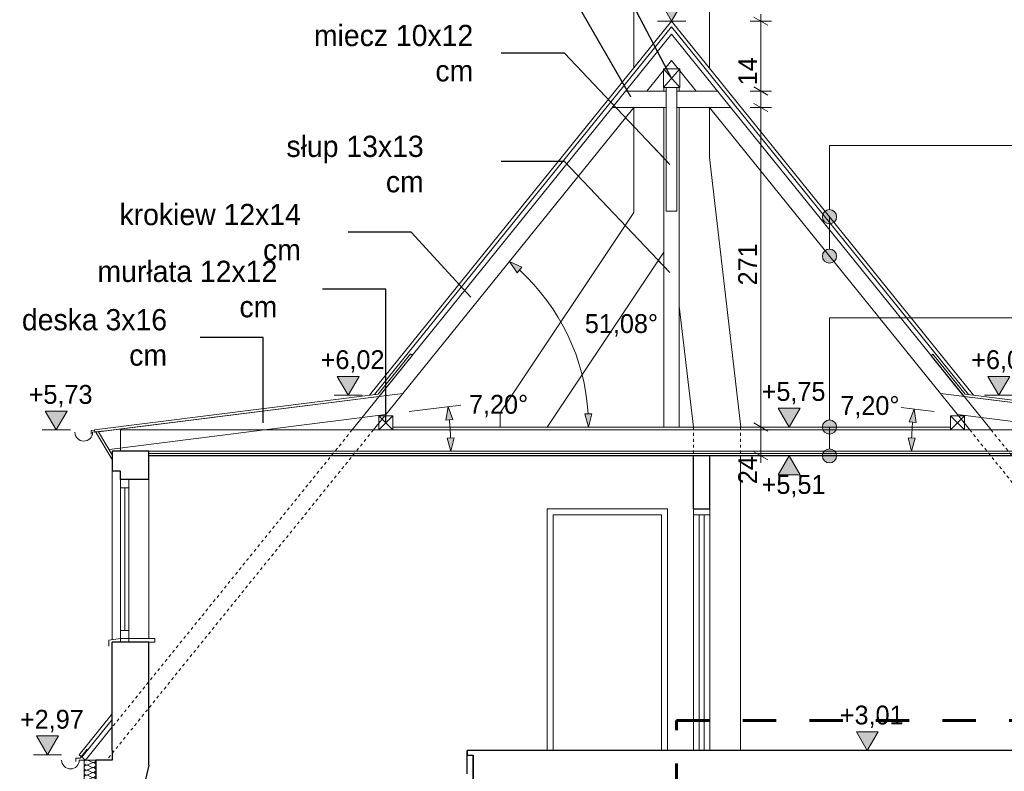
# Model space of a CAD drawing. Extents: x -623047 to -259286, y -27077 to 153279.
# Tile 12 of 190: x -565745 to -557392, y -9495 to -3119. Entities that reach past the tile are written whole.
import ezdxf

# ---------------------------------------------------------------- set-up
doc = ezdxf.new("R2010")
doc.units = 0
doc.header["$MEASUREMENT"] = 0
doc.linetypes.add('Dashed', pattern=[564.444447, 282.222223, -282.222223])
doc.linetypes.add('Hidden Line', pattern=[50, 25, -25])
for name, color, linetype, lineweight in [('0_Nr_Pióra__21', 7, 'Continuous', 9), ('0_Nr_Pióra__5', 7, 'Continuous', 13), ('INWENT DACH_Nr_Pióra__21', 7, 'Continuous', 9), ('INWENT KONST. DREWNIANA_Nr_Pióra__1', 7, 'Continuous', 25), ('INWENT KONST. DREWNIANA_Nr_Pióra__21', 7, 'Continuous', 9), ('INWENT OPISY_Nr_Pióra__21', 7, 'Continuous', 9), ('INWENT RURY SPUSTOWE_Nr_Pióra__21', 7, 'Continuous', 9), ('INWENT WYMIARY_Nr_Pióra__21', 7, 'Continuous', 9), ('INWENT. OKNA_Nr_Pióra__5', 7, 'Continuous', 13), ('INWENT.ŚCIANY_Nr_Pióra__1', 7, 'Continuous', 25), ('INWENT.ŚCIANY_Nr_Pióra__20', 1, 'Continuous', 60), ('INWENT.ŚCIANY_Nr_Pióra__21', 7, 'Continuous', 9)]:
    doc.layers.add(name, color=color, linetype=linetype, lineweight=lineweight)
for name, color, linetype in [('Inwent Izolacje', 7, 'Continuous'), ('INWENT OPISY', 7, 'Continuous'), ('INWENT WYMIARY', 7, 'Continuous')]:
    doc.layers.add(name, color=color, linetype=linetype)
for name, color, linetype, lineweight, true_color in [('Inwent Izolacje_Nr_Pióra__2', 7, 'Continuous', 13, 0x7f7f7f), ('INWENT.ŚCIANY_Nr_Pióra__102', 7, 'Continuous', 9, 0xb4b4b4), ('INWENT.ŚCIANY_Nr_Pióra__3', 7, 'Continuous', 13, 0xff6600)]:
    doc.layers.add(name, color=color, linetype=linetype, lineweight=lineweight, true_color=true_color)
doc.styles.add('GENERATED_STYLE_2', font='txt')
doc.styles.add('GENERATED_STYLE_4', font='txt')
doc.dimstyles.new('GENERATED_STYLE__2', dxfattribs={"dimtxt": 160.000002, "dimasz": 91.2, "dimexe": 0.18, "dimexo": 0, "dimgap": 0.09, "dimtad": 1, "dimdec": 0, "dimlfac": 0.1, "dimzin": 0, "dimdsep": 46, "dimtxsty": 'GENERATED_STYLE_2', "dimblk": 'ARROWHEAD_2', "dimblk1": 'ARROWHEAD_2', "dimblk2": 'ARROWHEAD_2', "dimcen": 0.09, "dimclrd": 7, "dimclre": 7, "dimclrt": 7, "dimazin": 0, "dimtfac": 1, "dimtdec": 4, "dimtmove": 0, "dimatfit": 3, "dimfxl": 0, "dimtolj": 1, "dimtzin": 0, "dimarcsym": 0})
doc.dimstyles.new('GENERATED_STYLE__4', dxfattribs={"dimtxt": 160.000002, "dimasz": 91.2, "dimexe": 0.18, "dimexo": 0, "dimgap": 0.09, "dimtad": 1, "dimdec": 0, "dimlfac": 0.1, "dimzin": 0, "dimdsep": 46, "dimtxsty": 'GENERATED_STYLE_2', "dimblk": 'ARROWHEAD_2', "dimblk1": 'ARROWHEAD_2', "dimblk2": 'ARROWHEAD_2', "dimcen": 0.09, "dimclrd": 7, "dimclre": 7, "dimclrt": 7, "dimazin": 0, "dimtfac": 1, "dimtdec": 4, "dimtmove": 2, "dimatfit": 3, "dimfxl": 0, "dimtolj": 1, "dimtzin": 0, "dimarcsym": 0})
doc.dimstyles.new('GENERATED_STYLE__5', dxfattribs={"dimtxt": 160.000002, "dimasz": 110.144928, "dimexe": 0.18, "dimexo": 40, "dimgap": 0.09, "dimtad": 1, "dimtih": 1, "dimtoh": 1, "dimdec": 0, "dimzin": 0, "dimdsep": 46, "dimtxsty": 'GENERATED_STYLE_2', "dimblk": 'ARROWHEAD_5', "dimblk1": 'ARROWHEAD_5', "dimblk2": 'ARROWHEAD_5', "dimcen": 0.09, "dimclrd": 7, "dimclre": 7, "dimclrt": 7, "dimazin": 0, "dimtfac": 1, "dimtdec": 4, "dimtmove": 2, "dimatfit": 3, "dimfxl": 0, "dimtolj": 1, "dimtzin": 0, "dimarcsym": 0})
doc.dimstyles.new('GENERATED_STYLE__6', dxfattribs={"dimtxt": 160.000002, "dimasz": 110.144928, "dimexe": 0.18, "dimexo": 40, "dimgap": 0.09, "dimtad": 1, "dimtih": 1, "dimtoh": 1, "dimdec": 0, "dimzin": 0, "dimdsep": 46, "dimtxsty": 'GENERATED_STYLE_2', "dimblk": 'ARROWHEAD_5', "dimblk1": 'ARROWHEAD_5', "dimblk2": 'ARROWHEAD_5', "dimcen": 0.09, "dimclrd": 7, "dimclre": 7, "dimclrt": 7, "dimazin": 0, "dimtfac": 1, "dimtdec": 4, "dimtmove": 0, "dimatfit": 3, "dimfxl": 0, "dimtolj": 1, "dimtzin": 0, "dimarcsym": 0})
doc.dimstyles.new('GENERATED_STYLE__7', dxfattribs={"dimtxt": 0.18, "dimasz": 182.4, "dimexe": 0.18, "dimexo": 0.0625, "dimgap": 0.09, "dimtad": 0, "dimtih": 1, "dimtoh": 1, "dimdec": 4, "dimzin": 0, "dimdsep": 46, "dimcen": 0.09, "dimadec": 0, "dimazin": 0, "dimtfac": 1, "dimtdec": 4, "dimtmove": 0, "dimatfit": 3, "dimldrblk": 'ARROWHEAD_5', "dimfxl": 0, "dimtolj": 1, "dimtzin": 0, "dimarcsym": 0})

# ---------------------------------------------------------------- blocks, each defined once
blk = doc.blocks.new('Izolacja cieplna 14_99', base_point=(-565099.4, -9399.6))
at = {"layer": 'Inwent Izolacje_Nr_Pióra__2', "linetype": 'Continuous'}
for p, q in [((-565169.6, -9401.4), (-565129.2, -9419.1)), ((-565129.2, -9422.7), (-565169.6, -9440.5)), ((-565169.6, -9444), (-565129.2, -9461.8)), ((-565129.2, -9465.4), (-565169.6, -9483.1)), ((-565169.6, -9486.7), (-565129.2, -9504.4)), ((-565129.2, -9508), (-565169.6, -9525.7)), ((-565169.6, -9529.3), (-565129.2, -9547.1)), ((-565129.2, -9550.6), (-565169.6, -9568.4)), ((-565169.6, -9572), (-565129.2, -9589.7)), ((-565129.2, -9593.3), (-565169.6, -9611)), ((-565169.6, -9614.6), (-565129.2, -9632.3)), ((-565129.2, -9635.9), (-565169.6, -9653.7)), ((-565169.6, -9657.2), (-565129.2, -9675)), ((-565129.2, -9678.6), (-565169.6, -9696.3)), ((-565169.6, -9699.9), (-565129.2, -9717.6)), ((-565129.2, -9721.2), (-565169.6, -9738.9)), ((-565169.6, -9742.5), (-565129.2, -9760.3)), ((-565129.2, -9763.8), (-565169.6, -9781.6)), ((-565169.6, -9785.2), (-565129.2, -9802.9)), ((-565129.2, -9806.5), (-565169.6, -9824.2)), ((-565169.6, -9827.8), (-565129.2, -9845.5)), ((-565129.2, -9849.1), (-565169.6, -9866.9)), ((-565169.6, -9870.4), (-565129.2, -9888.2)), ((-565129.2, -9891.8), (-565169.6, -9909.5)), ((-565169.6, -9913.1), (-565129.2, -9930.8)), ((-565129.2, -9934.4), (-565169.6, -9952.1)), ((-565169.6, -9955.7), (-565129.2, -9973.4)), ((-565129.2, -9977), (-565169.6, -9994.8)), ((-565169.6, -9998.4), (-565129.2, -10016.1)), ((-565129.2, -10019.7), (-565169.6, -10037.4)), ((-565169.6, -10041), (-565129.2, -10058.7)), ((-565129.2, -10062.3), (-565169.6, -10080)), ((-565169.6, -10083.6), (-565129.2, -10101.4)), ((-565129.2, -10104.9), (-565169.6, -10122.7)), ((-565169.6, -10126.3), (-565129.2, -10144)), ((-565129.2, -10147.6), (-565169.6, -10165.3)), ((-565169.6, -10168.9), (-565129.2, -10186.6)), ((-565129.2, -10190.2), (-565169.6, -10208)), ((-565169.6, -10211.5), (-565129.2, -10229.3)), ((-565129.2, -10232.9), (-565169.6, -10250.6)), ((-565169.6, -10254.2), (-565129.2, -10271.9)), ((-565129.2, -10275.5), (-565169.6, -10293.2)), ((-565169.6, -10296.8), (-565129.2, -10314.6)), ((-565129.2, -10318.1), (-565169.6, -10335.9)), ((-565169.6, -10339.5), (-565129.2, -10357.2)), ((-565129.2, -10360.8), (-565169.6, -10378.5)), ((-565169.6, -10382.1), (-565129.2, -10399.8)), ((-565129.2, -10403.4), (-565169.6, -10421.2)), ((-565169.6, -10424.7), (-565129.2, -10442.5)), ((-565129.2, -10446.1), (-565169.6, -10463.8)), ((-565169.6, -10467.4), (-565129.2, -10485.1)), ((-565129.2, -10488.7), (-565169.6, -10506.4)), ((-565169.6, -10510), (-565129.2, -10527.8)), ((-565129.2, -10531.3), (-565169.6, -10549.1)), ((-565169.6, -10552.7), (-565129.2, -10570.4)), ((-565129.2, -10574), (-565169.6, -10591.7)), ((-565169.6, -10595.3), (-565129.2, -10613)), ((-565129.2, -10616.6), (-565169.6, -10634.4)), ((-565169.6, -10637.9), (-565129.2, -10655.7)), ((-565129.2, -10659.3), (-565169.6, -10677)), ((-565169.6, -10680.6), (-565129.2, -10698.3)), ((-565129.2, -10701.9), (-565169.6, -10719.6)), ((-565169.6, -10723.2), (-565129.2, -10740.9)), ((-565129.2, -10744.5), (-565169.6, -10762.3)), ((-565169.6, -10765.9), (-565129.2, -10783.6)), ((-565129.2, -10787.2), (-565169.6, -10804.9)), ((-565169.6, -10808.5), (-565129.2, -10826.2)), ((-565129.2, -10829.8), (-565169.6, -10847.5)), ((-565169.6, -10851.1), (-565129.2, -10868.9)), ((-565129.2, -10872.4), (-565169.6, -10890.2)), ((-565169.6, -10893.8), (-565129.2, -10911.5)), ((-565129.2, -10915.1), (-565169.6, -10932.8))]:
    blk.add_line(p, q, dxfattribs=at)
for centre, start_param, end_param in [((-565178.2, -9420.9), 2.728799, 6.695979), ((-565120.7, -9399.6), 5.870392, 7.853982), ((-565120.7, -9442.3), 5.870392, 9.837571), ((-565178.2, -9463.6), 2.728799, 6.695979), ((-565178.2, -9506.2), 2.728799, 6.695979), ((-565120.7, -9484.9), 5.870392, 9.837571), ((-565120.7, -9527.5), 5.870392, 9.837571), ((-565178.2, -9548.9), 2.728799, 6.695979), ((-565178.2, -9591.5), 2.728799, 6.695979), ((-565120.7, -9570.2), 5.870392, 9.837571), ((-565120.7, -9612.8), 5.870392, 9.837571), ((-565178.2, -9634.1), 2.728799, 6.695979), ((-565178.2, -9676.8), 2.728799, 6.695979), ((-565120.7, -9655.4), 5.870392, 9.837571), ((-565120.7, -9698.1), 5.870392, 9.837571), ((-565178.2, -9719.4), 2.728799, 6.695979), ((-565178.2, -9762), 2.728799, 6.695979), ((-565120.7, -9740.7), 5.870392, 9.837571), ((-565120.7, -9783.4), 5.870392, 9.837571), ((-565178.2, -9804.7), 2.728799, 6.695979), ((-565178.2, -9847.3), 2.728799, 6.695979), ((-565120.7, -9826), 5.870392, 9.837571), ((-565120.7, -9868.6), 5.870392, 9.837571), ((-565178.2, -9890), 2.728799, 6.695979), ((-565178.2, -9932.6), 2.728799, 6.695979), ((-565120.7, -9911.3), 5.870392, 9.837571), ((-565120.7, -9953.9), 5.870392, 9.837571), ((-565178.2, -9975.2), 2.728799, 6.695979), ((-565178.2, -10017.9), 2.728799, 6.695979), ((-565120.7, -9996.6), 5.870392, 9.837571), ((-565120.7, -10039.2), 5.870392, 9.837571), ((-565178.2, -10060.5), 2.728799, 6.695979), ((-565178.2, -10103.2), 2.728799, 6.695979), ((-565120.7, -10081.8), 5.870392, 9.837571), ((-565120.7, -10124.5), 5.870392, 9.837571), ((-565178.2, -10145.8), 2.728799, 6.695979), ((-565178.2, -10188.4), 2.728799, 6.695979), ((-565120.7, -10167.1), 5.870392, 9.837571), ((-565120.7, -10209.8), 5.870392, 9.837571), ((-565178.2, -10231.1), 2.728799, 6.695979), ((-565178.2, -10273.7), 2.728799, 6.695979), ((-565120.7, -10252.4), 5.870392, 9.837571), ((-565120.7, -10295), 5.870392, 9.837571), ((-565178.2, -10316.4), 2.728799, 6.695979), ((-565178.2, -10359), 2.728799, 6.695979), ((-565120.7, -10337.7), 5.870392, 9.837571), ((-565120.7, -10380.3), 5.870392, 9.837571), ((-565178.2, -10401.6), 2.728799, 6.695979), ((-565178.2, -10444.3), 2.728799, 6.695979), ((-565120.7, -10422.9), 5.870392, 9.837571), ((-565178.2, -10486.9), 2.728799, 6.695979), ((-565178.2, -10529.5), 2.728799, 6.695979), ((-565120.7, -10465.6), 5.870392, 9.837571), ((-565120.7, -10508.2), 5.870392, 9.837571), ((-565178.2, -10572.2), 2.728799, 6.695979), ((-565178.2, -10614.8), 2.728799, 6.695979), ((-565120.7, -10550.9), 5.870392, 9.837571), ((-565120.7, -10593.5), 5.870392, 9.837571), ((-565178.2, -10657.5), 2.728799, 6.695979), ((-565178.2, -10700.1), 2.728799, 6.695979), ((-565120.7, -10636.1), 5.870392, 9.837571), ((-565120.7, -10678.8), 5.870392, 9.837571), ((-565178.2, -10742.7), 2.728799, 6.695979), ((-565178.2, -10785.4), 2.728799, 6.695979), ((-565120.7, -10721.4), 5.870392, 9.837571), ((-565120.7, -10764.1), 5.870392, 9.837571), ((-565178.2, -10828), 2.728799, 6.695979), ((-565178.2, -10870.7), 2.728799, 6.695979), ((-565120.7, -10806.7), 5.870392, 9.837571), ((-565120.7, -10849.3), 5.870392, 9.837571), ((-565178.2, -10913.3), 2.728799, 6.695979), ((-565120.7, -10892), 5.870392, 9.837571), ((-565120.7, -10934.6), 1.570796, 3.554385)]:
    blk.add_ellipse(centre, major_axis=(0, -21.3), ratio=0.997578, start_param=start_param, end_param=end_param, dxfattribs=at)
blk = doc.blocks.new('Linia_85', base_point=(-558874.9, -4790.6))
at = {"layer": 'INWENT OPISY_Nr_Pióra__21', "linetype": 'Continuous'}
blk.add_hatch(color=256, dxfattribs=at).paths.add_polyline_path([(-558814.9, -5124.8), (-558819.5, -5101.9), (-558832.5, -5082.4), (-558852, -5069.4), (-558874.9, -5064.8), (-558897.9, -5069.4), (-558917.3, -5082.4), (-558930.3, -5101.9), (-558934.9, -5124.8), (-558930.3, -5147.8), (-558917.3, -5167.3), (-558897.9, -5180.3), (-558874.9, -5184.8), (-558852, -5180.3), (-558832.5, -5167.3), (-558819.5, -5147.8)], flags=0)
blk.add_line((-558874.9, -4790.6), (-558874.9, -5064.8), dxfattribs=at)
blk.add_circle((-558874.9, -5124.8), 60, dxfattribs=at)
blk = doc.blocks.new('Linia_86', base_point=(-558874.9, -4186.5))
at = {"layer": 'INWENT OPISY_Nr_Pióra__21', "linetype": 'Continuous'}
blk.add_hatch(color=256, dxfattribs=at).paths.add_polyline_path([(-558814.9, -4790.6), (-558819.5, -4767.6), (-558832.5, -4748.2), (-558852, -4735.1), (-558874.9, -4730.6), (-558897.9, -4735.1), (-558917.3, -4748.2), (-558930.3, -4767.6), (-558934.9, -4790.6), (-558930.3, -4813.5), (-558917.3, -4833), (-558897.9, -4846), (-558874.9, -4850.6), (-558852, -4846), (-558832.5, -4833), (-558819.5, -4813.5)], flags=0)
blk.add_line((-558874.9, -4186.5), (-558874.9, -4730.6), dxfattribs=at)
blk.add_circle((-558874.9, -4790.6), 60, dxfattribs=at)
blk = doc.blocks.new('Linia_87', base_point=(-558874.9, -6574.6))
at = {"layer": 'INWENT OPISY_Nr_Pióra__21', "linetype": 'Continuous'}
blk.add_hatch(color=256, dxfattribs=at).paths.add_polyline_path([(-558814.9, -6819.6), (-558819.5, -6796.7), (-558832.5, -6777.2), (-558852, -6764.2), (-558874.9, -6759.6), (-558897.9, -6764.2), (-558917.3, -6777.2), (-558930.3, -6796.7), (-558934.9, -6819.6), (-558930.3, -6842.6), (-558917.3, -6862), (-558897.9, -6875), (-558874.9, -6879.6), (-558852, -6875), (-558832.5, -6862), (-558819.5, -6842.6)], flags=0)
blk.add_line((-558874.9, -6574.6), (-558874.9, -6759.6), dxfattribs=at)
blk.add_circle((-558874.9, -6819.6), 60, dxfattribs=at)
blk = doc.blocks.new('Linia_88', base_point=(-558874.9, -5647.5))
at = {"layer": 'INWENT OPISY_Nr_Pióra__21', "linetype": 'Continuous'}
blk.add_hatch(color=256, dxfattribs=at).paths.add_polyline_path([(-558814.9, -6574.6), (-558819.5, -6551.7), (-558832.5, -6532.2), (-558852, -6519.2), (-558874.9, -6514.6), (-558897.9, -6519.2), (-558917.3, -6532.2), (-558930.3, -6551.7), (-558934.9, -6574.6), (-558930.3, -6597.6), (-558917.3, -6617), (-558897.9, -6630), (-558874.9, -6634.6), (-558852, -6630), (-558832.5, -6617), (-558819.5, -6597.6)], flags=0)
blk.add_line((-558874.9, -5647.5), (-558874.9, -6514.6), dxfattribs=at)
blk.add_circle((-558874.9, -6574.6), 60, dxfattribs=at)
blk = doc.blocks.new('Wymiary_112', base_point=(-558554.4, -9319.6))
at = {"layer": 'INWENT WYMIARY_Nr_Pióra__21', "linetype": 'Continuous'}
blk.add_hatch(color=256, dxfattribs=at).paths.add_polyline_path([(-558554.4, -9319.6), (-558647.2, -9159.6), (-558461.6, -9159.6)], flags=0)
for p, q in [((-558554.4, -9319.6), (-558647.2, -9159.6)), ((-558647.2, -9159.6), (-558461.6, -9159.6)), ((-558461.6, -9159.6), (-558554.4, -9319.6)), ((-558554.4, -9319.6), (-558674.4, -9319.6)), ((-558554.4, -9319.6), (-558434.4, -9319.6))]:
    blk.add_line(p, q, dxfattribs=at)
at = {"layer": 'INWENT WYMIARY_Nr_Pióra__21', "insert": (-558787.8, -9127.6), "char_height": 160, "attachment_point": 7, "style": 'GENERATED_STYLE_2'}
blk.add_mtext('{+3,01}', dxfattribs=at)
blk = doc.blocks.new('Wymiary_114', base_point=(-557439.1, -6305))
at = {"layer": 'INWENT WYMIARY_Nr_Pióra__21', "linetype": 'Continuous'}
blk.add_hatch(color=256, dxfattribs=at).paths.add_polyline_path([(-557439.1, -6305), (-557531.9, -6145), (-557346.3, -6145)], flags=0)
for p, q in [((-557439.1, -6305), (-557531.9, -6145)), ((-557531.9, -6145), (-557346.3, -6145)), ((-557346.3, -6145), (-557439.1, -6305)), ((-557439.1, -6305), (-557559.1, -6305)), ((-557439.1, -6305), (-557319.1, -6305))]:
    blk.add_line(p, q, dxfattribs=at)
at = {"layer": 'INWENT WYMIARY_Nr_Pióra__21', "insert": (-557672.5, -6113), "char_height": 160, "attachment_point": 7, "style": 'GENERATED_STYLE_2'}
blk.add_mtext('{+6,02}', dxfattribs=at)
blk = doc.blocks.new('Wymiary_115', base_point=(-559217.1, -6574.6))
at = {"layer": 'INWENT WYMIARY_Nr_Pióra__21', "linetype": 'Continuous'}
blk.add_hatch(color=256, dxfattribs=at).paths.add_polyline_path([(-559217.1, -6574.6), (-559309.9, -6414.6), (-559124.3, -6414.6)], flags=0)
for p, q in [((-559217.1, -6574.6), (-559309.9, -6414.6)), ((-559309.9, -6414.6), (-559124.3, -6414.6)), ((-559124.3, -6414.6), (-559217.1, -6574.6)), ((-559217.1, -6574.6), (-559337.1, -6574.6)), ((-559217.1, -6574.6), (-559097.1, -6574.6))]:
    blk.add_line(p, q, dxfattribs=at)
at = {"layer": 'INWENT WYMIARY_Nr_Pióra__21', "insert": (-559450.5, -6382.6), "char_height": 160, "attachment_point": 7, "style": 'GENERATED_STYLE_2'}
blk.add_mtext('{+5,75}', dxfattribs=at)
blk = doc.blocks.new('Wymiary_116', base_point=(-559217.1, -6819.6))
at = {"layer": 'INWENT WYMIARY_Nr_Pióra__21', "linetype": 'Continuous'}
blk.add_hatch(color=256, dxfattribs=at).paths.add_polyline_path([(-559217.1, -6819.6), (-559309.9, -6979.6), (-559124.3, -6979.6)], flags=0)
for p, q in [((-559217.1, -6819.6), (-559337.1, -6819.6)), ((-559217.1, -6819.6), (-559309.9, -6979.6)), ((-559217.1, -6819.6), (-559097.1, -6819.6)), ((-559124.3, -6979.6), (-559217.1, -6819.6)), ((-559309.9, -6979.6), (-559124.3, -6979.6))]:
    blk.add_line(p, q, dxfattribs=at)
at = {"layer": 'INWENT WYMIARY_Nr_Pióra__21', "insert": (-559450.5, -7171.6), "char_height": 160, "attachment_point": 7, "style": 'GENERATED_STYLE_2'}
blk.add_mtext('{+5,51}', dxfattribs=at)
blk = doc.blocks.new('Wymiary_117', base_point=(-560214.4, -3131.7))
at = {"layer": 'INWENT WYMIARY_Nr_Pióra__21', "linetype": 'Continuous'}
blk.add_hatch(color=256, dxfattribs=at).paths.add_polyline_path([(-560214.4, -3131.7), (-560307.2, -2971.7), (-560121.6, -2971.7)], flags=0)
for p, q in [((-560214.4, -3131.7), (-560307.2, -2971.7)), ((-560307.2, -2971.7), (-560121.6, -2971.7)), ((-560121.6, -2971.7), (-560214.4, -3131.7)), ((-560214.4, -3131.7), (-560334.4, -3131.7)), ((-560214.4, -3131.7), (-560094.4, -3131.7))]:
    blk.add_line(p, q, dxfattribs=at)
at = {"layer": 'INWENT WYMIARY_Nr_Pióra__21', "insert": (-560447.8, -2939.7), "char_height": 160, "attachment_point": 7, "style": 'GENERATED_STYLE_2'}
blk.add_mtext('{+9,20}', dxfattribs=at)
blk = doc.blocks.new('Wymiary_119', base_point=(-565435.4, -6599.6))
at = {"layer": 'INWENT WYMIARY_Nr_Pióra__21', "linetype": 'Continuous'}
blk.add_hatch(color=256, dxfattribs=at).paths.add_polyline_path([(-565435.4, -6599.6), (-565528.2, -6439.6), (-565342.6, -6439.6)], flags=0)
for p, q in [((-565435.4, -6599.6), (-565528.2, -6439.6)), ((-565528.2, -6439.6), (-565342.6, -6439.6)), ((-565342.6, -6439.6), (-565435.4, -6599.6)), ((-565435.4, -6599.6), (-565555.4, -6599.6)), ((-565435.4, -6599.6), (-565315.4, -6599.6))]:
    blk.add_line(p, q, dxfattribs=at)
at = {"layer": 'INWENT WYMIARY_Nr_Pióra__21', "insert": (-565668.8, -6407.6), "char_height": 160, "attachment_point": 7, "style": 'GENERATED_STYLE_2'}
blk.add_mtext('{+5,73}', dxfattribs=at)
blk = doc.blocks.new('Wymiary_120', base_point=(-562958.3, -6305))
at = {"layer": 'INWENT WYMIARY_Nr_Pióra__21', "linetype": 'Continuous'}
blk.add_hatch(color=256, dxfattribs=at).paths.add_polyline_path([(-562958.3, -6305), (-563051.1, -6145), (-562865.5, -6145)], flags=0)
for p, q in [((-562958.3, -6305), (-563051.1, -6145)), ((-563051.1, -6145), (-562865.5, -6145)), ((-562865.5, -6145), (-562958.3, -6305)), ((-562958.3, -6305), (-563078.3, -6305)), ((-562958.3, -6305), (-562838.3, -6305))]:
    blk.add_line(p, q, dxfattribs=at)
at = {"layer": 'INWENT WYMIARY_Nr_Pióra__21', "insert": (-563191.7, -6113), "char_height": 160, "attachment_point": 7, "style": 'GENERATED_STYLE_2'}
blk.add_mtext('{+6,02}', dxfattribs=at)
blk = doc.blocks.new('Wymiary_122', base_point=(-565509.3, -9355.6))
at = {"layer": 'INWENT WYMIARY_Nr_Pióra__21', "linetype": 'Continuous'}
blk.add_hatch(color=256, dxfattribs=at).paths.add_polyline_path([(-565509.3, -9355.6), (-565602.1, -9195.6), (-565416.5, -9195.6)], flags=0)
for p, q in [((-565509.3, -9355.6), (-565602.1, -9195.6)), ((-565602.1, -9195.6), (-565416.5, -9195.6)), ((-565416.5, -9195.6), (-565509.3, -9355.6)), ((-565509.3, -9355.6), (-565629.3, -9355.6)), ((-565509.3, -9355.6), (-565389.3, -9355.6))]:
    blk.add_line(p, q, dxfattribs=at)
at = {"layer": 'INWENT WYMIARY_Nr_Pióra__21', "insert": (-565742.7, -9163.6), "char_height": 160, "attachment_point": 7, "style": 'GENERATED_STYLE_2'}
blk.add_mtext('{+2,97}', dxfattribs=at)
blk = doc.blocks.new('*D1117')
at = {"layer": 'INWENT WYMIARY_Nr_Pióra__21', "linetype": 'Continuous'}
for p, q in [((-559367, -6574.6), (-559547, -6574.6)), ((-559517, -6540), (-559397, -6609.3)), ((-559457, -6819.6), (-559457, -6574.6)), ((-559367, -6819.6), (-559547, -6819.6)), ((-559517, -6785), (-559397, -6854.3)), ((-559457, -6878.3), (-559457, -6819.6))]:
    blk.add_line(p, q, dxfattribs=at)
at = {"layer": 'INWENT WYMIARY_Nr_Pióra__21', "char_height": 160, "attachment_point": 7, "rotation": 90, "style": 'GENERATED_STYLE_2'}
for s, insert in [('{59}', (-559489, -3060.3)), ('{14}', (-559489, -3675.8)), ('{271}', (-559489, -5373.2)), ('{24}', (-559489, -7059.1))]:
    blk.add_mtext(s, dxfattribs=dict(at, insert=insert))
blk = doc.blocks.new('ARROWHEAD_2')
at = {"color": 0, "linetype": 'Continuous', "lineweight": 0}
for p, q in [((0, 0), (-1, 0)), ((-0.378, -0.655), (0.378, 0.655))]:
    blk.add_line(p, q, dxfattribs=at)
blk = doc.blocks.new('*D1118')
at = {"layer": 'INWENT WYMIARY_Nr_Pióra__21', "linetype": 'Continuous'}
for p, q in [((-559517, -3830), (-559397, -3899.3)), ((-559367, -3864.6), (-559547, -3864.6)), ((-559457, -6574.6), (-559457, -3864.6)), ((-559367, -6574.6), (-559547, -6574.6)), ((-559517, -6540), (-559397, -6609.3))]:
    blk.add_line(p, q, dxfattribs=at)
at = {"layer": 'INWENT WYMIARY_Nr_Pióra__21', "char_height": 160, "attachment_point": 7, "rotation": 90, "style": 'GENERATED_STYLE_2'}
for s, insert in [('{59}', (-559489, -3060.3)), ('{14}', (-559489, -3675.8)), ('{271}', (-559489, -5373.2)), ('{24}', (-559489, -7059.1))]:
    blk.add_mtext(s, dxfattribs=dict(at, insert=insert))
blk = doc.blocks.new('*D1119')
at = {"layer": 'INWENT WYMIARY_Nr_Pióra__21', "linetype": 'Continuous'}
for p, q in [((-559367, -3724.6), (-559547, -3724.6)), ((-559517, -3690), (-559397, -3759.3)), ((-559457, -3864.6), (-559457, -3724.6)), ((-559517, -3830), (-559397, -3899.3)), ((-559367, -3864.6), (-559547, -3864.6))]:
    blk.add_line(p, q, dxfattribs=at)
at = {"layer": 'INWENT WYMIARY_Nr_Pióra__21', "char_height": 160, "attachment_point": 7, "rotation": 90, "style": 'GENERATED_STYLE_2'}
for s, insert in [('{59}', (-559489, -3060.3)), ('{14}', (-559489, -3675.8)), ('{271}', (-559489, -5373.2)), ('{24}', (-559489, -7059.1))]:
    blk.add_mtext(s, dxfattribs=dict(at, insert=insert))
blk = doc.blocks.new('*D1120')
at = {"layer": 'INWENT WYMIARY_Nr_Pióra__21', "linetype": 'Continuous'}
for p, q in [((-559457, -3131.7), (-559457, -3073)), ((-559367, -3131.7), (-559547, -3131.7)), ((-559397, -3166.4), (-559517, -3097.1)), ((-559457, -3724.6), (-559457, -3131.7)), ((-559367, -3724.6), (-559547, -3724.6)), ((-559517, -3690), (-559397, -3759.3))]:
    blk.add_line(p, q, dxfattribs=at)
at = {"layer": 'INWENT WYMIARY_Nr_Pióra__21', "char_height": 160, "attachment_point": 7, "rotation": 90, "style": 'GENERATED_STYLE_2'}
for s, insert in [('{59}', (-559489, -3060.3)), ('{14}', (-559489, -3675.8)), ('{271}', (-559489, -5373.2)), ('{24}', (-559489, -7059.1))]:
    blk.add_mtext(s, dxfattribs=dict(at, insert=insert))
blk = doc.blocks.new('*D1397')
at = {"layer": '0_Nr_Pióra__5', "linetype": 'Continuous'}
for points in [[(-562111.1, -6402.4), (-562069.3, -6510.5), (-562129, -6516.9)], [(-562087.4, -6779.6), (-562119.5, -6668.2), (-562059.5, -6667.1)]]:
    blk.add_hatch(color=256, dxfattribs=at).paths.add_polyline_path(points, flags=0)
for p, q in [((-562441, -6444.1), (-562003.3, -6388.8)), ((-562111.1, -6402.4), (-562129, -6516.9)), ((-562111.1, -6402.4), (-562069.3, -6510.5)), ((-562069.3, -6510.5), (-562129, -6516.9)), ((-562119.5, -6668.2), (-562059.5, -6667.1)), ((-562087.4, -6779.6), (-562119.5, -6668.2)), ((-562087.4, -6779.6), (-562059.5, -6667.1))]:
    blk.add_line(p, q, dxfattribs=at)
blk.add_arc((-565098.1, -6779.6), 3010.7, 2.13081, 5.06659, dxfattribs=at)
at = {"layer": '0_Nr_Pióra__21', "insert": (-561933.6, -6491.8), "char_height": 160, "attachment_point": 7, "style": 'GENERATED_STYLE_2'}
blk.add_mtext('{7,20°}', dxfattribs=at)
blk = doc.blocks.new('ARROWHEAD_5')
at = {"color": 0, "linetype": 'Continuous', "lineweight": 0}
blk.add_line((0, 0), (-1, 0), dxfattribs=at)
blk.add_solid([(-1, 0.2679), (0, 0), (-1, -0.2679), (-1, 0.2679)], dxfattribs=at)
blk = doc.blocks.new('*D1399')
at = {"layer": '0_Nr_Pióra__5', "linetype": 'Continuous'}
for points in [[(-558157.9, -6422.6), (-558139.9, -6537.1), (-558199.5, -6530.8)], [(-558180.3, -6779.6), (-558208.1, -6667.1), (-558148.1, -6668.3)]]:
    blk.add_hatch(color=256, dxfattribs=at).paths.add_polyline_path(points, flags=0)
for p, q in [((-557987.9, -6444.1), (-558265.7, -6409)), ((-558157.9, -6422.6), (-558199.5, -6530.8)), ((-558157.9, -6422.6), (-558139.9, -6537.1)), ((-558139.9, -6537.1), (-558199.5, -6530.8)), ((-558180.3, -6779.6), (-558208.1, -6667.1)), ((-558208.1, -6667.1), (-558148.1, -6668.3)), ((-558180.3, -6779.6), (-558148.1, -6668.3))]:
    blk.add_line(p, q, dxfattribs=at)
blk.add_arc((-555330.7, -6779.6), 2849.6, 175.05393, 177.74867, dxfattribs=at)
at = {"layer": '0_Nr_Pióra__21', "insert": (-558783.1, -6501.9), "char_height": 160, "attachment_point": 7, "style": 'GENERATED_STYLE_2'}
blk.add_mtext('{7,20°}', dxfattribs=at)
blk = doc.blocks.new('*D1400')
at = {"layer": '0_Nr_Pióra__5', "linetype": 'Continuous'}
for points in [[(-561589.9, -5169.4), (-561485.5, -5219.7), (-561524.6, -5265.2)], [(-560918.5, -6574.6), (-560951.9, -6463.6), (-560892, -6461.8)]]:
    blk.add_hatch(color=256, dxfattribs=at).paths.add_polyline_path(points, flags=0)
for p, q in [((-561589.9, -5169.4), (-561485.5, -5219.7)), ((-561589.9, -5169.4), (-561524.6, -5265.2)), ((-561485.5, -5219.7), (-561524.6, -5265.2)), ((-560951.9, -6463.6), (-560892, -6461.8)), ((-560918.5, -6574.6), (-560951.9, -6463.6)), ((-560918.5, -6574.6), (-560892, -6461.8))]:
    blk.add_line(p, q, dxfattribs=at)
blk.add_arc((-562724.6, -6574.6), 1806.1, 3.55232, 47.52727, dxfattribs=at)
at = {"layer": '0_Nr_Pióra__21', "insert": (-560950.6, -5806.9), "char_height": 160, "attachment_point": 7, "style": 'GENERATED_STYLE_2'}
blk.add_mtext('{51,08°}', dxfattribs=at)

msp = doc.modelspace()

# ---------------------------------------------------------------- linework, layer by layer
at = {"layer": 'INWENT DACH_Nr_Pióra__21', "linetype": 'Continuous'}
for p, q in [((-560214.4, -3131.7), (-562776.9, -6305)), ((-560214.4, -3131.7), (-557652, -6305)), ((-560214.4, -3179.5), (-562733.9, -6299.6)), ((-560214.4, -3179.5), (-557694.9, -6299.6)), ((-565109.3, -6600.6), (-565138.4, -6604.6)), ((-565138.4, -6604.6), (-565138.4, -6634.6)), ((-565126.6, -6619.6), (-565026.9, -6607)), ((-564959.4, -9008), (-565240.2, -9355.6)), ((-564959.4, -9055.7), (-565216.8, -9374.5)), ((-565172.3, -9308), (-565233.1, -9383.3)), ((-565233.1, -9383.3), (-565270.2, -9383.3)), ((-565270.2, -9383.3), (-565270.2, -9413.3)), ((-565240.2, -9355.6), (-565185.7, -9399.6)), ((-565239.4, -9399.6), (-565069.4, -9399.6))]:
    msp.add_line(p, q, dxfattribs=at)
at = {"layer": 'INWENT KONST. DREWNIANA_Nr_Pióra__1', "linetype": 'Continuous'}
for p, q in [((-555919.4, -6819.6), (-564649.4, -6819.6)), ((-561949.4, -9319.6), (-561949.4, -9359.6)), ((-561949.4, -9359.6), (-561949.4, -9319.6)), ((-559889.4, -9319.6), (-561949.4, -9319.6)), ((-561949.4, -9516), (-561949.4, -9319.6)), ((-555919.4, -9319.6), (-559889.4, -9319.6)), ((-561949.4, -9359.6), (-561899.4, -9359.6)), ((-561899.4, -9359.6), (-561899.4, -9589.6)), ((-561899.4, -9589.6), (-561899.4, -9359.6))]:
    msp.add_line(p, q, dxfattribs=at)
at = {"layer": 'INWENT KONST. DREWNIANA_Nr_Pióra__21', "linetype": 'Continuous'}
for p, q in [((-560214.4, -3243.1), (-562924.7, -6599.6)), ((-560214.4, -3243.1), (-557504.1, -6599.6)), ((-560214.4, -3466), (-560423.3, -3724.6)), ((-560214.4, -3466), (-560005.6, -3724.6)), ((-560284.4, -3694.6), (-560144.4, -3534.6)), ((-560144.4, -3694.6), (-560284.4, -3534.6)), ((-560284.4, -3534.6), (-560144.4, -3534.6)), ((-560284.4, -3694.6), (-560284.4, -3534.6)), ((-560144.4, -3534.6), (-560144.4, -3694.6)), ((-560603.2, -3724.6), (-560259.4, -3724.6)), ((-560144.4, -3694.6), (-560284.4, -3694.6)), ((-560279.4, -3724.6), (-560279.4, -3694.6)), ((-560169.4, -3694.6), (-560259.4, -3694.6)), ((-560259.4, -3694.6), (-560259.4, -4744.6)), ((-560169.4, -4744.6), (-560169.4, -3694.6)), ((-560169.4, -3724.6), (-559825.6, -3724.6)), ((-560149.4, -3724.6), (-560149.4, -3694.6)), ((-560536.3, -3864.6), (-562744.8, -6599.6)), ((-560716.3, -3864.6), (-560259.4, -3864.6)), ((-560279.4, -6574.6), (-560279.4, -3864.6)), ((-560169.4, -3864.6), (-559712.6, -3864.6)), ((-560149.4, -6574.6), (-560149.4, -3864.6)), ((-559892.5, -3864.6), (-557684.1, -6599.6)), ((-560169.4, -4744.6), (-560259.4, -4744.6)), ((-565106.9, -6619.5), (-562494.4, -6289.5)), ((-555370.7, -6613.3), (-557934.4, -6289.5)), ((-564986.6, -6765.5), (-562639.4, -6469.1)), ((-562579.4, -6599.6), (-562699.4, -6479.6)), ((-562699.4, -6599.6), (-562579.4, -6479.6)), ((-562699.4, -6479.6), (-562699.4, -6599.6)), ((-562579.4, -6479.6), (-562699.4, -6479.6)), ((-562579.4, -6599.6), (-562579.4, -6479.6)), ((-557849.4, -6599.6), (-557729.4, -6479.6)), ((-557729.4, -6599.6), (-557849.4, -6479.6)), ((-557849.4, -6479.6), (-557729.4, -6479.6)), ((-557849.4, -6599.6), (-557849.4, -6479.6)), ((-555491.1, -6759.4), (-557789.4, -6469.1)), ((-557729.4, -6479.6), (-557729.4, -6599.6)), ((-557849.4, -6574.6), (-562579.4, -6574.6)), ((-564959.4, -6849.6), (-565098.2, -6618.4)), ((-564959.4, -6810.7), (-565076.5, -6615.6)), ((-555719.4, -6599.6), (-564889.4, -6599.6)), ((-564889.4, -6779.6), (-564889.4, -6599.6)), ((-562699.4, -6599.6), (-562579.4, -6599.6)), ((-557729.4, -6599.6), (-557849.4, -6599.6)), ((-555719.4, -6779.6), (-564709.4, -6779.6)), ((-555919.4, -6799.6), (-564649.4, -6799.6)), ((-564959.4, -9119.4), (-565185.7, -9399.6))]:
    msp.add_line(p, q, dxfattribs=at)
at = {"layer": 'INWENT KONST. DREWNIANA_Nr_Pióra__21', "linetype": 'Hidden Line'}
for p, q in [((-562744.8, -6599.6), (-565005.8, -9399.6)), ((-562924.7, -6599.6), (-564959.4, -9119.4)), ((-557684.1, -6599.6), (-555529.4, -9267.9)), ((-557504.1, -6599.6), (-555529.4, -9045.1))]:
    msp.add_line(p, q, dxfattribs=at)
at = {"layer": 'INWENT OPISY_Nr_Pióra__21', "linetype": 'Continuous'}
for p, q in [((-554226.7, -4186.5), (-558874.9, -4186.5)), ((-554226.7, -5647.5), (-558874.9, -5647.5))]:
    msp.add_line(p, q, dxfattribs=at)
at = {"layer": 'INWENT RURY SPUSTOWE_Nr_Pióra__21', "linetype": 'Continuous'}
for centre in [(-565201.6, -6619.6), (-565314.4, -9399.6)]:
    msp.add_arc(centre, 75, 180, 0, dxfattribs=at)
at = {"layer": 'INWENT. OKNA_Nr_Pióra__5', "linetype": 'Continuous'}
for p, q in [((-564889.4, -7019.6), (-564889.4, -8369.6)), ((-564889.4, -7019.6), (-564819.4, -7019.6)), ((-564889.4, -7089.6), (-564819.4, -7089.6)), ((-564854.4, -7089.6), (-564854.4, -8299.6)), ((-564819.4, -7019.6), (-564819.4, -8369.6)), ((-564889.4, -8299.6), (-564819.4, -8299.6)), ((-564889.4, -8369.6), (-564989.4, -8383.9)), ((-564989.4, -8383.9), (-564989.4, -8433.9)), ((-564889.4, -8369.6), (-564819.4, -8369.6)), ((-564889.4, -8399.6), (-564889.4, -8369.6)), ((-564819.4, -8369.6), (-564599.4, -8369.6)), ((-564819.4, -8399.6), (-564819.4, -8369.6)), ((-564599.4, -8399.6), (-564819.4, -8399.6)), ((-564599.4, -8369.6), (-564599.4, -8399.6))]:
    msp.add_line(p, q, dxfattribs=at)
at = {"layer": 'INWENT.ŚCIANY_Nr_Pióra__1', "linetype": 'Continuous'}
for p, q in [((-564649.4, -6779.6), (-564959.4, -6779.6)), ((-564959.4, -6779.6), (-564959.4, -6949.6)), ((-564649.4, -7019.6), (-564649.4, -6779.6)), ((-560029.4, -7269.6), (-560029.4, -6819.6)), ((-559889.4, -7269.6), (-559889.4, -6819.6)), ((-564889.4, -6949.6), (-564959.4, -6949.6)), ((-564889.4, -7019.6), (-564889.4, -6949.6)), ((-564649.4, -7019.6), (-564889.4, -7019.6)), ((-560029.4, -7269.6), (-559889.4, -7269.6)), ((-564959.4, -9318.2), (-564959.4, -8399.6)), ((-564649.4, -8399.6), (-564959.4, -8399.6)), ((-564649.4, -9444.6), (-564649.4, -8399.6)), ((-564959.4, -9318.2), (-564959.4, -9399.6)), ((-564959.4, -9399.6), (-565099.4, -9399.6)), ((-565099.4, -9399.6), (-565099.4, -10934.6)), ((-564649.4, -9444.6), (-564719.4, -9744.6))]:
    msp.add_line(p, q, dxfattribs=at)
at = {"layer": 'INWENT.ŚCIANY_Nr_Pióra__102', "linetype": 'Continuous'}
for p, q in [((-560534.4, -2239.6), (-560534.4, -3528)), ((-559894.4, -2239.6), (-559894.4, -3528)), ((-560534.4, -3864.6), (-560534.4, -4753.5)), ((-559894.4, -3864.6), (-559894.4, -4288)), ((-559626.7, -6574.6), (-559894.4, -4288)), ((-560534.4, -4753.5), (-561669.4, -6453.3)), ((-560279.4, -5092), (-561269.4, -6574.6)), ((-560029.4, -6574.6), (-560149.4, -5549.7)), ((-561669.4, -6453.3), (-561669.4, -6574.6)), ((-559629.4, -6819.6), (-559629.4, -9319.6))]:
    msp.add_line(p, q, dxfattribs=at)
at = {"layer": 'INWENT.ŚCIANY_Nr_Pióra__102', "linetype": 'Hidden Line'}
for p, q in [((-560029.4, -6574.6), (-560029.4, -6819.6)), ((-559629.4, -6574.6), (-559629.4, -6819.6))]:
    msp.add_line(p, q, dxfattribs=at)
at = {"layer": 'INWENT.ŚCIANY_Nr_Pióra__20', "linetype": 'Dashed'}
for p, q in [((-560173.9, -9064.3), (-552974.8, -9064.3)), ((-560173.9, -13098.1), (-560173.9, -9064.3))]:
    msp.add_line(p, q, dxfattribs=at)
at = {"layer": 'INWENT.ŚCIANY_Nr_Pióra__21', "linetype": 'Continuous'}
for p, q in [((-562705.3, -6296), (-562428.3, -5953)), ((-562694.8, -6314.8), (-562412.8, -5965.6)), ((-562428.3, -5953), (-562412.8, -5965.6)), ((-557997.3, -5957), (-558012.9, -5969.5)), ((-557734.1, -6314.8), (-558012.9, -5969.5)), ((-557723.6, -6296), (-557997.3, -5957)), ((-565109.4, -6599.6), (-562705.3, -6296)), ((-562694.8, -6314.8), (-565076.5, -6615.6)), ((-557734.1, -6314.8), (-555370.7, -6613.3)), ((-555368.2, -6593.5), (-557723.6, -6296)), ((-565106.9, -6619.5), (-565109.4, -6599.6)), ((-564959.4, -6949.6), (-564959.4, -8379.6)), ((-564649.4, -8369.6), (-564649.4, -7019.6)), ((-560249.4, -7269.6), (-561269.4, -7269.6)), ((-561269.4, -7269.6), (-561269.4, -9319.6)), ((-560299.4, -7319.6), (-561219.4, -7319.6)), ((-561219.4, -7319.6), (-561219.4, -9319.6)), ((-560299.4, -7319.6), (-560299.4, -9319.6)), ((-560249.4, -7269.6), (-560249.4, -9319.6)), ((-560029.4, -9319.6), (-560029.4, -7269.6)), ((-560029.4, -7269.6), (-560029.4, -7319.6)), ((-560029.4, -7319.6), (-559889.4, -7319.6)), ((-559979.4, -7319.6), (-559979.4, -9319.6)), ((-559939.4, -7319.6), (-559939.4, -9319.6)), ((-559889.4, -9319.6), (-559889.4, -7269.6)), ((-559889.4, -7319.6), (-559889.4, -7269.6))]:
    msp.add_line(p, q, dxfattribs=at)
at = {"layer": 'INWENT.ŚCIANY_Nr_Pióra__3', "linetype": 'Continuous'}
msp.add_line((-565199.4, -9399.6), (-565199.4, -10934.6), dxfattribs=at)

# ---------------------------------------------------------------- block references
at = {"layer": 'Inwent Izolacje', "color": 104, "linetype": 'Continuous', "lineweight": 13, "true_color": 0x029e21}
msp.add_blockref('Izolacja cieplna 14_99', (-565099.4, -9399.6), dxfattribs=at)
at = {"layer": 'INWENT OPISY', "linetype": 'Continuous'}
for name, p in [('Linia_86', (-558874.9, -4186.5)), ('Linia_85', (-558874.9, -4790.6)), ('Linia_88', (-558874.9, -5647.5)), ('Linia_87', (-558874.9, -6574.6))]:
    msp.add_blockref(name, p, dxfattribs=at)
at = {"layer": 'INWENT WYMIARY', "linetype": 'Continuous'}
for name, p in [('Wymiary_117', (-560214.4, -3131.7)), ('Wymiary_120', (-562958.3, -6305)), ('Wymiary_114', (-557439.1, -6305)), ('Wymiary_115', (-559217.1, -6574.6)), ('Wymiary_119', (-565435.4, -6599.6)), ('Wymiary_116', (-559217.1, -6819.6)), ('Wymiary_112', (-558554.4, -9319.6)), ('Wymiary_122', (-565509.3, -9355.6))]:
    msp.add_blockref(name, p, dxfattribs=at)

# ---------------------------------------------------------------- texts
at = {"layer": 'INWENT OPISY_Nr_Pióra__21', "linetype": 'Continuous', "char_height": 180, "attachment_point": 6, "style": 'GENERATED_STYLE_4'}
for s, insert, width in [('{miecz 10x12 cm}', (-561897.5, -3404.1), 1502.69), ('{słup 13x13 cm}', (-562317.7, -4344.8), 1340.05), ('{krokiew 12x14 cm}', (-563359.8, -4923), 1665.32), ('{murłata 12x12 cm}', (-563559.9, -5405.4), 1650.08), ('{deska 3x16 cm}', (-564495, -5815.5), 1399.35)]:
    msp.add_mtext(s, dxfattribs=dict(at, insert=insert, width=width))

# ---------------------------------------------------------------- dimensions: what is measured, and where the dimension line sits
at = {"linetype": 'Continuous'}
for base, center, p1, p2, dimstyle, picture, middle in [((-561095, -5795.9), (-562724.6, -6574.6), (-560536.3, -3864.6), (-557849.4, -6574.6), 'GENERATED_STYLE__6', '*D1400', (-560633.2, -5726.9)), ((-562093.3, -6590.6), (-565098.1, -6779.6), (-562639.4, -6469.1), (-555719.4, -6779.6), 'GENERATED_STYLE__5', '*D1397', (-561676.9, -6411.8)), ((-558174.7, -6600.8), (-555330.7, -6779.6), (-557789.4, -6469.1), (-564709.4, -6779.6), 'GENERATED_STYLE__5', '*D1399', (-558526.4, -6421.9))]:
    dim = msp.add_angular_dim_3p(base=base, center=center, p1=p1, p2=p2, dimstyle=dimstyle, dxfattribs=at)
    dim.commit()
    dim.dimension.update_dxf_attribs({"geometry": picture, "text_midpoint": middle, "dimtype": 165})
at = {"layer": 'INWENT WYMIARY', "linetype": 'Continuous'}
for base, p1, p2, dimstyle, picture, middle in [((-559457, -6819.6), (-559640.4, -6574.6), (-560556.6, -3864.6), 'GENERATED_STYLE__2', '*D1118', (-559569, -5191.1)), ((-559457, -6819.6), (-560556.6, -3864.6), (-560540.3, -3724.6), 'GENERATED_STYLE__4', '*D1119', (-559569, -3554.4)), ((-559457, -6819.6), (-560540.3, -3724.6), (-560214.4, -3131.7), 'GENERATED_STYLE__4', '*D1120', (-559569, -2938.8)), ((-559456.9977034, -6819.6148556), (-559599.5926485, -6819.6148556), (-559640.417297, -6574.6148556), 'GENERATED_STYLE__2', '*D1117', (-559568.9977051, -6937.678861))]:
    dim = msp.add_linear_dim(base=base, p1=p1, p2=p2, angle=90, dimstyle=dimstyle, dxfattribs=at)
    dim.commit()
    dim.dimension.update_dxf_attribs({"geometry": picture, "text_midpoint": middle})

# ---------------------------------------------------------------- leaders
at = {"layer": 'INWENT OPISY_Nr_Pióra__21', "linetype": 'Continuous', "annotation_type": 0, "has_hookline": 1, "hookline_direction": 1}
for points, text_width in [([(-560214.4, -3614.6), (-561054.3, -2020.5), (-561659.9, -2020.5)], 1337.1), ([(-560560, -3774.2), (-561124.3, -2796.8), (-561659.9, -2796.8)], 1448.6), ([(-560228.2, -4348.1), (-561124.3, -3404), (-561659.9, -3404)], 1337.1), ([(-560228.2, -5265.1), (-561124.3, -4320.9), (-561659.9, -4320.9)], 754.3), ([(-561917.4, -5471.7), (-562424.1, -4922.8), (-562959.7, -4922.8)], 1337.1), ([(-562639.4, -6539.6), (-562639.4, -5405.2), (-563175, -5405.2)], 1337.1), ([(-563679.4, -6539.6), (-563679.4, -5815.2), (-564215, -5815.2)], 1191.4)]:
    msp.add_leader(points, dimstyle='GENERATED_STYLE__7', dxfattribs=dict(at, text_width=text_width))

doc.saveas('drawing.dxf')
